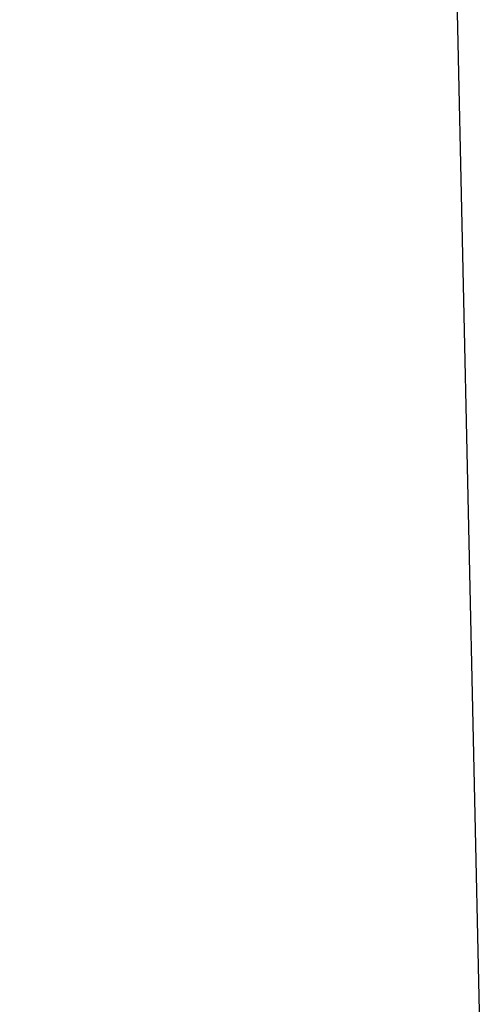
# Model space of a CAD drawing. Header units: millimetres. Extents: x 0 to 105, y 0 to 73.
# Tile 162 of 256: x 43.36 to 43.475, y 22.505 to 22.75. Entities that reach past the tile are written whole.
import ezdxf

# ---------------------------------------------------------------- set-up
doc = ezdxf.new("R2010")
doc.units = ezdxf.units.MM
doc.header["$LTSCALE"] = 25.4
doc.layers.get('0').update_dxf_attribs({"true_color": 0xff5454})

# ---------------------------------------------------------------- blocks, each defined once
blk = doc.blocks.new('INDIA-7858-7860.STL')
at = {"color": 250, "true_color": 0x262626}
mesh = blk.add_polyface(dxfattribs=at)
corners = [(30.60505, 55.39872, -68.33228), (-25.57562, 37.65813, -145.50296), (-25.45593, 32.22765, -144.13846)]
mesh.append_faces([[corners[k] for k in face] for face in [(0, 1, 2)]], dxfattribs={"color": 250})
at = {"color": 18, "true_color": 0x000000}
mesh = blk.add_polyface(dxfattribs=at)
corners = [(-19.45299, 36.93602, -132.67754), (-26.51633, 37.87481, -144.87297), (-26.31625, 33.89394, -143.95486), (-19.6439, 40.73456, -133.5536)]
mesh.append_faces([[corners[k] for k in face] for face in [(0, 1, 2), (1, 0, 3)]], dxfattribs={"vtx0": -1, "color": 18})
mesh = blk.add_polyface(dxfattribs=at)
corners = [(-25.59928, 37.8632, -145.54048), (-17.60057, 36.54813, -133.92845), (-25.39005, 33.7, -144.58032), (-17.80981, 40.71133, -134.88861)]
mesh.append_faces([[corners[k] for k in face] for face in [(0, 1, 2), (1, 0, 3)]], dxfattribs={"vtx0": -1, "color": 18})
at = {"color": 250, "true_color": 0x262626}
mesh = blk.add_polyface(dxfattribs=at)
corners = [(12.26887, 33.75975, -46.69331), (15.51792, 34.06689, -47.00044), (-42.57098, 12.82734, -126.4353)]
mesh.append_faces([[corners[k] for k in face] for face in [(0, 1, 2)]], dxfattribs={"color": 250})

msp = doc.modelspace()

# ---------------------------------------------------------------- block references
at = {"color": 0}
msp.add_blockref('INDIA-7858-7860.STL', (68.96693, -11.38602, 147.15457), dxfattribs=at)

doc.saveas('drawing.dxf')
